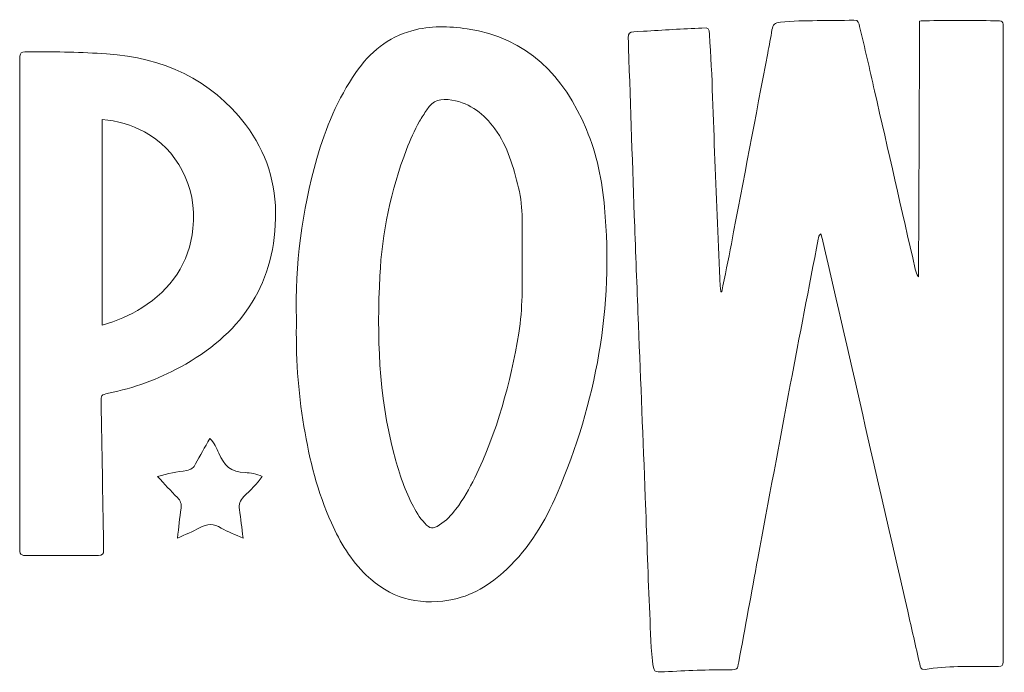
# Model space of a CAD drawing. Header units: inches. Extents: x 0.97 to 8.2, y -8.77 to -0.28.
# Tile 1 of 69: x 1.36 to 4.94, y -8.71 to -6.34. Entities that reach past the tile are written whole.
import ezdxf

# ---------------------------------------------------------------- set-up
doc = ezdxf.new("R2010")
doc.units = ezdxf.units.IN
doc.header["$MEASUREMENT"] = 0
doc.layers.add('Layer 1', color=7, linetype='Continuous')

# ---------------------------------------------------------------- blocks, each defined once
blk = doc.blocks.new('block 4')
at = {"layer": 'Layer 1', "lineweight": 0}
for points, knots in [([(2.3937, -7.814), (2.4141, -7.9345), (2.4428, -8.0526), (2.4934, -8.1644), (2.5252, -8.2346), (2.5641, -8.3002), (2.6201, -8.3541), (2.7043, -8.4353), (2.8054, -8.4643), (2.9197, -8.4451), (3.002, -8.4312), (3.0705, -8.389), (3.1304, -8.3322), (3.2124, -8.2545), (3.2696, -8.1599), (3.3135, -8.0573), (3.4554, -7.7253), (3.5185, -7.3798), (3.4855, -7.0189), (3.4766, -6.9216), (3.4578, -6.8258), (3.4196, -6.7351), (3.3375, -6.5402), (3.2066, -6.4026), (2.987, -6.37), (2.9195, -6.36), (2.8526, -6.3577), (2.7859, -6.3766), (2.6985, -6.4014), (2.6334, -6.4546), (2.5825, -6.5283), (2.5163, -6.6243), (2.4721, -6.7301), (2.4404, -6.8414), (2.3859, -7.0326), (2.3609, -7.2276), (2.3667, -7.4231), (2.3633, -7.5564), (2.372, -7.6857), (2.3937, -7.814)], [0, 0, 0, 0, 1, 1, 1, 2, 2, 2, 3, 3, 3, 4, 4, 4, 5, 5, 5, 6, 6, 6, 7, 7, 7, 8, 8, 8, 9, 9, 9, 10, 10, 10, 11, 11, 11, 12, 12, 12, 13, 13, 13, 13]), ([(3.1737, -7.4746), (3.1433, -7.6567), (3.0959, -7.8336), (3.0142, -8.0001), (2.9947, -8.04), (2.9728, -8.0785), (2.9458, -8.1138), (2.9289, -8.1359), (2.9102, -8.1565), (2.8863, -8.1714), (2.8607, -8.1873), (2.8525, -8.1864), (2.8322, -8.1649), (2.8129, -8.1446), (2.799, -8.1206), (2.7866, -8.0957), (2.7574, -8.037), (2.7365, -7.9752), (2.7201, -7.9119), (2.665, -7.7003), (2.6582, -7.4846), (2.6694, -7.268), (2.6776, -7.11), (2.7088, -6.9562), (2.7664, -6.8083), (2.78, -6.7732), (2.7948, -6.7386), (2.8134, -6.7058), (2.8216, -6.6913), (2.8311, -6.6777), (2.8399, -6.6636), (2.8616, -6.6289), (2.8918, -6.6216), (2.9314, -6.6286), (2.9997, -6.6405), (3.0478, -6.6795), (3.087, -6.7331), (3.1337, -6.7972), (3.155, -6.8717), (3.1731, -6.9473), (3.1819, -6.9841), (3.1857, -7.0217), (3.1861, -7.0594), (3.1867, -7.1082), (3.1863, -7.157), (3.1863, -7.2059), (3.1873, -7.2957), (3.1885, -7.3855), (3.1737, -7.4746)], [0, 0, 0, 0, 1, 1, 1, 2, 2, 2, 3, 3, 3, 4, 4, 4, 5, 5, 5, 6, 6, 6, 7, 7, 7, 8, 8, 8, 9, 9, 9, 10, 10, 10, 11, 11, 11, 12, 12, 12, 13, 13, 13, 14, 14, 14, 15, 15, 15, 16, 16, 16, 16])]:
    blk.add_open_spline(points, degree=3, knots=knots, dxfattribs=at)
blk = doc.blocks.new('block 6')
at = {"layer": 'Layer 1', "lineweight": 0}
for points, knots in [([(1.3615, -8.2487), (1.3615, -8.2819), (1.362, -8.2825), (1.3947, -8.2826), (1.4602, -8.2828), (1.5257, -8.2826), (1.5913, -8.2826), (1.6101, -8.2826), (1.629, -8.2827), (1.6479, -8.2824), (1.6596, -8.2822), (1.6668, -8.2772), (1.6661, -8.2642), (1.6657, -8.2553), (1.666, -8.2464), (1.6659, -8.2375), (1.663, -8.0678), (1.6601, -7.898), (1.6571, -7.7283), (1.6566, -7.7), (1.6563, -7.6993), (1.6837, -7.6935), (1.7753, -7.6742), (1.863, -7.6428), (1.9447, -7.5982), (2.1577, -7.4821), (2.2846, -7.3097), (2.2905, -7.059), (2.2935, -6.9317), (2.258, -6.8182), (2.1816, -6.7177), (2.055, -6.5515), (1.8815, -6.4745), (1.6771, -6.4609), (1.5863, -6.4549), (1.4952, -6.4528), (1.4041, -6.4536), (1.3623, -6.454), (1.3613, -6.4473), (1.3614, -6.4976), (1.3616, -6.7872), (1.3615, -7.0769), (1.3615, -7.3665), (1.3615, -7.6606), (1.3614, -7.9547), (1.3615, -8.2487)], [0, 0, 0, 0, 1, 1, 1, 2, 2, 2, 3, 3, 3, 4, 4, 4, 5, 5, 5, 6, 6, 6, 7, 7, 7, 8, 8, 8, 9, 9, 9, 10, 10, 10, 11, 11, 11, 12, 12, 12, 13, 13, 13, 14, 14, 14, 15, 15, 15, 15]), ([(1.6603, -6.6988), (1.7158, -6.7044), (1.7673, -6.7183), (1.815, -6.7442), (1.9295, -6.8064), (2.0065, -6.9392), (1.9906, -7.0945), (1.9775, -7.2218), (1.9114, -7.3152), (1.8054, -7.3828), (1.7615, -7.4108), (1.7139, -7.4311), (1.6603, -7.4463), (1.6603, -7.1959), (1.6603, -6.9489), (1.6603, -6.6988)], [0, 0, 0, 0, 1, 1, 1, 2, 2, 2, 3, 3, 3, 4, 4, 4, 5, 5, 5, 5])]:
    blk.add_open_spline(points, degree=3, knots=knots, dxfattribs=at)

msp = doc.modelspace()

# ---------------------------------------------------------------- linework, layer by layer
at = {"layer": 'Layer 1', "lineweight": 0}
for points, knots in [([(3.9079, -7.3251), (3.9072, -7.3186), (3.9061, -7.3121), (3.9058, -7.3057), (3.8993, -7.1526), (3.8928, -6.9996), (3.8863, -6.8466), (3.8799, -6.6947), (3.8772, -6.5426), (3.8665, -6.3909), (3.8648, -6.3666), (3.8648, -6.3657), (3.8394, -6.3669), (3.7685, -6.3704), (3.6975, -6.3743), (3.6266, -6.3786), (3.5646, -6.3824), (3.5707, -6.3733), (3.5728, -6.4397), (3.5797, -6.656), (3.5874, -6.8723), (3.595, -7.0886), (3.5993, -7.2073), (3.6039, -7.3259), (3.6086, -7.4446), (3.6168, -7.6531), (3.6252, -7.8616), (3.6334, -8.0701), (3.6386, -8.2031), (3.6421, -8.3363), (3.649, -8.4693), (3.6524, -8.5346), (3.6509, -8.6002), (3.6594, -8.6654), (3.6647, -8.706), (3.6638, -8.7067), (3.7031, -8.7047), (3.7819, -8.7007), (3.8606, -8.6969), (3.9395, -8.6972), (3.9682, -8.6973), (3.968, -8.6967), (3.9731, -8.669), (3.9961, -8.5437), (4.019, -8.4183), (4.0423, -8.293), (4.0814, -8.0828), (4.1204, -7.8726), (4.1601, -7.6624), (4.1934, -7.4861), (4.2276, -7.3099), (4.2615, -7.1336), (4.2628, -7.1269), (4.2633, -7.1192), (4.2712, -7.1147), (4.2738, -7.124), (4.2766, -7.1324), (4.2785, -7.141), (4.3813, -7.5891), (4.484, -8.0371), (4.5866, -8.4851), (4.6012, -8.5488), (4.6153, -8.6126), (4.63, -8.6763), (4.6323, -8.6861), (4.6317, -8.6991), (4.6496, -8.6961), (4.7289, -8.6828), (4.809, -8.6855), (4.8889, -8.6853), (4.9374, -8.6851), (4.9337, -8.6903), (4.9337, -8.6407), (4.9337, -7.8892), (4.9337, -7.1376), (4.9337, -6.3861), (4.9337, -6.3806), (4.9338, -6.375), (4.9337, -6.3695), (4.9331, -6.3409), (4.9328, -6.3404), (4.9029, -6.3403), (4.8185, -6.3401), (4.734, -6.3402), (4.6496, -6.3403), (4.6442, -6.3403), (4.6388, -6.3411), (4.6299, -6.3418), (4.6285, -6.6519), (4.6272, -6.9612), (4.6258, -7.2705), (4.6192, -7.2613), (4.616, -7.2521), (4.6138, -7.2426), (4.5645, -7.0266), (4.5154, -6.8106), (4.4661, -6.5946), (4.4483, -6.5169), (4.4303, -6.4392), (4.412, -6.3616), (4.4094, -6.3504), (4.4089, -6.3375), (4.3906, -6.3383), (4.3018, -6.3424), (4.2129, -6.3367), (4.1242, -6.346), (4.1052, -6.348), (4.0964, -6.355), (4.0936, -6.3734), (4.0892, -6.4018), (4.0834, -6.4301), (4.078, -6.4584), (4.0341, -6.6891), (3.9902, -6.9198), (3.9461, -7.1505), (3.935, -7.209), (3.9229, -7.2672), (3.9113, -7.3255), (3.9101, -7.3254), (3.909, -7.3252), (3.9079, -7.3251)], [0, 0, 0, 0, 1, 1, 1, 2, 2, 2, 3, 3, 3, 4, 4, 4, 5, 5, 5, 6, 6, 6, 7, 7, 7, 8, 8, 8, 9, 9, 9, 10, 10, 10, 11, 11, 11, 12, 12, 12, 13, 13, 13, 14, 14, 14, 15, 15, 15, 16, 16, 16, 17, 17, 17, 18, 18, 18, 19, 19, 19, 20, 20, 20, 21, 21, 21, 22, 22, 22, 23, 23, 23, 24, 24, 24, 25, 25, 25, 26, 26, 26, 27, 27, 27, 28, 28, 28, 29, 29, 29, 30, 30, 30, 31, 31, 31, 32, 32, 32, 33, 33, 33, 34, 34, 34, 35, 35, 35, 36, 36, 36, 37, 37, 37, 38, 38, 38, 39, 39, 39, 40, 40, 40, 40]), ([(2.1596, -8.1158), (2.1566, -8.0966), (2.1619, -8.0827), (2.1756, -8.0687), (2.1985, -8.0451), (2.2229, -8.0227), (2.2425, -7.9954), (2.2215, -7.9861), (2.2, -7.9818), (2.18, -7.9815), (2.1297, -7.9805), (2.1022, -7.955), (2.0844, -7.911), (2.0771, -7.8927), (2.0678, -7.8736), (2.0516, -7.8574), (2.0334, -7.89), (2.0163, -7.9196), (2.0003, -7.9499), (1.9931, -7.9637), (1.9842, -7.9706), (1.9678, -7.9735), (1.9336, -7.9796), (1.8988, -7.9838), (1.8622, -7.9957), (1.8874, -8.0226), (1.9101, -8.0481), (1.9341, -8.0723), (1.9453, -8.0835), (1.9498, -8.0948), (1.9475, -8.1106), (1.9424, -8.1455), (1.9388, -8.1806), (1.9342, -8.2193), (1.963, -8.2062), (1.9901, -8.1966), (2.0144, -8.1821), (2.0421, -8.1655), (2.0662, -8.1668), (2.0935, -8.1827), (2.1172, -8.1965), (2.1433, -8.2061), (2.1727, -8.2196), (2.168, -8.1815), (2.1647, -8.1485), (2.1596, -8.1158)], [0, 0, 0, 0, 1, 1, 1, 2, 2, 2, 3, 3, 3, 4, 4, 4, 5, 5, 5, 6, 6, 6, 7, 7, 7, 8, 8, 8, 9, 9, 9, 10, 10, 10, 11, 11, 11, 12, 12, 12, 13, 13, 13, 14, 14, 14, 15, 15, 15, 15])]:
    msp.add_open_spline(points, degree=3, knots=knots, dxfattribs=at)

# ---------------------------------------------------------------- block references
at = {"layer": 'Layer 1'}
for name in ['block 4', 'block 6']:
    msp.add_blockref(name, (0, 0), dxfattribs=at)

doc.saveas('drawing.dxf')
